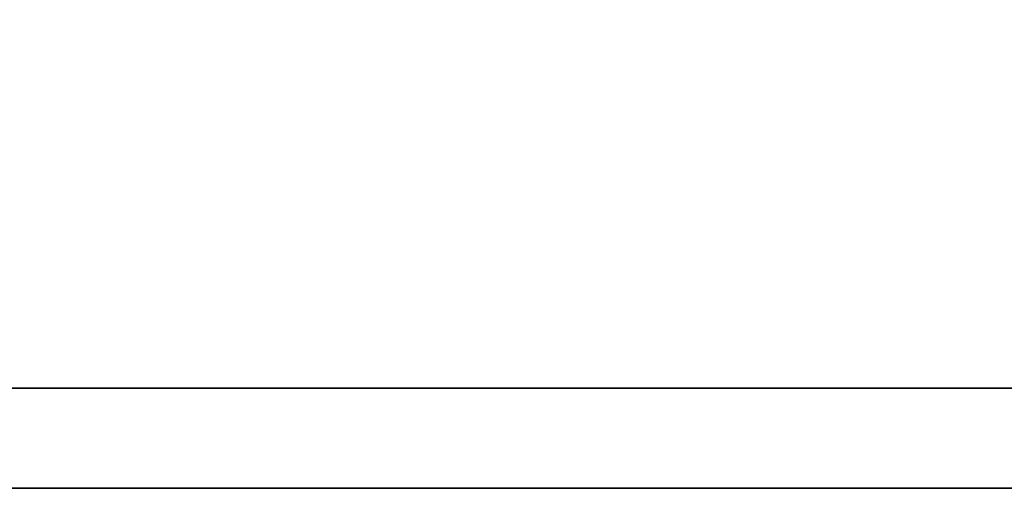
# Model space of a CAD drawing. Header units: millimetres. Extents: x 350 to 654, y 434 to 536.
# Tile 32 of 48: x 578.846 to 580.39, y 463.087 to 463.822. Entities that reach past the tile are written whole.
import ezdxf

# ---------------------------------------------------------------- set-up
doc = ezdxf.new("R2010")
doc.units = ezdxf.units.MM
doc.header["$LTSCALE"] = 0.15
doc.layers.add('DIM', color=4, linetype='CONTINUOUS')
doc.layers.add('layer 1', color=7, linetype='CONTINUOUS')

# ---------------------------------------------------------------- blocks, each defined once
blk = doc.blocks.new('TBI MOTION logo(完整正式版)')
at = {"layer": 'layer 1', "color": 22, "lineweight": 35}
blk.add_open_spline([(75.90875, -9.47875), (75.90875, -9.47875), (75.90875, -12.28625), (75.90875, -12.28625), (75.90875, -12.28625), (75.90875, -12.28625), (75.90875, -12.47875), (75.90875, -12.47875), (75.90875, -12.47875), (75.90875, -12.47875), (75.71625, -12.47875), (75.71625, -12.47875), (75.71625, -12.47875), (75.71625, -12.47875), (-88.32875, -12.47875), (-88.32875, -12.47875), (-88.32875, -12.47875), (-88.32875, -12.47875), (-88.32875, -13.29375), (-88.32875, -13.29375), (-88.32875, -13.29375), (-88.32875, -13.29375), (82.89125, -13.29375), (82.89125, -13.29375), (82.89125, -13.29375), (82.89125, -13.29375), (75.90875, -9.47875), (75.90875, -9.47875)], degree=3, knots=[0, 0, 0, 0, 0.1428571, 0.1428571, 0.1428571, 0.1428572, 0.2857143, 0.2857143, 0.2857143, 0.2857143, 0.4285714, 0.4285714, 0.4285714, 0.4285714, 0.5714286, 0.5714286, 0.5714286, 0.5714286, 0.7142857, 0.7142857, 0.7142857, 0.7142857, 0.8571429, 0.8571429, 0.8571429, 0.8571429, 1, 1, 1, 1], dxfattribs=at)

msp = doc.modelspace()

# ---------------------------------------------------------------- block references
at = {"layer": 'DIM', "color": 7, "xscale": 0.1927795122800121, "yscale": 0.1927795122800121, "zscale": 0.1927795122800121}
msp.add_blockref('TBI MOTION logo(完整正式版)', (575.3964, 465.6495), dxfattribs=at)

doc.saveas('drawing.dxf')
